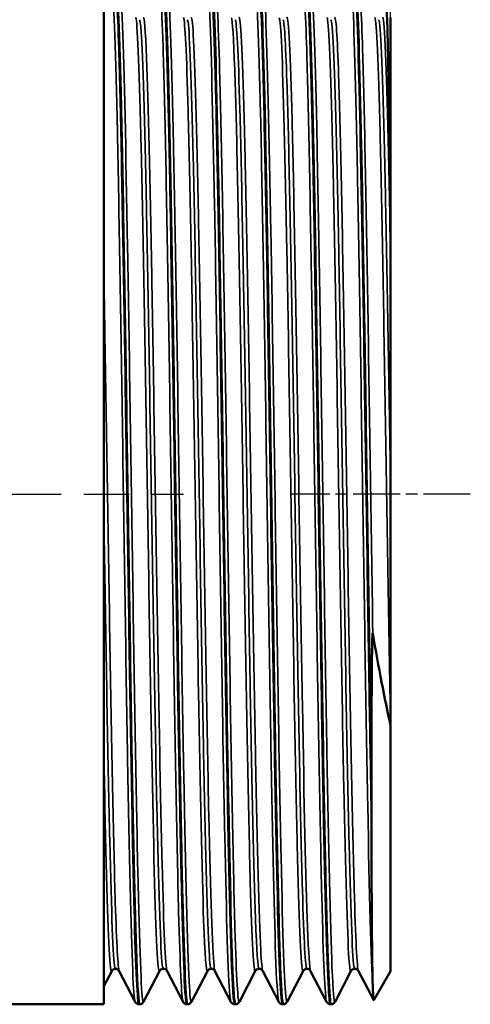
# Model space of a CAD drawing. Header units: millimetres. Extents: x -410 to 1139, y -69 to 356.
# Tile 6 of 18: x 79 to 93, y 118 to 149. Entities that reach past the tile are written whole.
import ezdxf

# ---------------------------------------------------------------- set-up
doc = ezdxf.new("R2010")
doc.units = ezdxf.units.MM
doc.linetypes.add('CHAIN', pattern=[0.7087, 0.4724, -0.0591, 0.1181, -0.0591])
for name, color, linetype, lineweight in [('Видимые тонкие (ГОСТ)', 7, 'Continuous', 35), ('Видимый контур (ГОСТ)', 7, 'Continuous', 50), ('Осевая линия (ГОСТ)', 7, 'Continuous', 25), ('Размер (ГОСТ)', 7, 'Continuous', 25)]:
    doc.layers.add(name, color=color, linetype=linetype, lineweight=lineweight)
doc.styles.add('Обычный текст (ГОСТ)', font='GOST Common Italic.ttf')
doc.dimstyles.new('Обычный (ГОСТ)', dxfattribs={"dimtxt": 3.5, "dimasz": 3.5, "dimexe": 1, "dimexo": 0, "dimgap": 0.5, "dimtad": 1, "dimrnd": 1e-08, "dimtxsty": 'Обычный текст (ГОСТ)', "dimblk": 'Filled-1', "dimcen": 0.09, "dimdle": 15, "dimclrd": 256, "dimclre": 256, "dimclrt": 256, "dimazin": 2, "dimtfac": 0.714286, "dimtdec": 3, "dimtmove": 0, "dimatfit": 3, "dimfxl": 1, "dimtolj": 1, "dimlwd": 25, "dimlwe": 25, "dimarcsym": 0})

# ---------------------------------------------------------------- blocks, each defined once
blk = doc.blocks.new('Filled-1')
at = {"color": 0}
for p, q in [((0, 0), (-1, 0.1429)), ((-1, 0.1429), (-1, -0.1429)), ((-1, 0), (0, 0)), ((-1, -0.1429), (0, 0))]:
    blk.add_line(p, q, dxfattribs=at)
at = {"color": 0, "flags": 128}
blk.add_lwpolyline([(-1, -0.1429), (0, 0), (-1, 0.1429), (-1, -0.1429)], dxfattribs=at)
at = {"color": 0}
blk.add_solid([(-1, -0.1429), (0, 0), (-1, 0.1429), (-1, -0.1429)], dxfattribs=at)
blk = doc.blocks.new('*D9')
at = {"layer": 'Defpoints', "color": 0, "linetype": 'Continuous', "transparency": 16777216}
for p in [(90.524, 161.014), (59.524, 145.696), (90.524, 134.167)]:
    blk.add_point(p, dxfattribs=at)
at = {"layer": 'Размер (ГОСТ)', "linetype": 'Continuous', "lineweight": 25, "transparency": 16777216}
for p, q in [((59.524, 145.696), (59.524, 162.014)), ((90.524, 134.167), (90.524, 162.014)), ((63.024, 161.014), (87.024, 161.014))]:
    blk.add_line(p, q, dxfattribs=at)
at = {"layer": 'Размер (ГОСТ)', "linetype": 'Continuous', "lineweight": 25, "transparency": 16777216, "xscale": 3.5, "yscale": 3.5, "zscale": 3.5, "rotation": 180}
blk.add_blockref('Filled-1', (59.524, 161.014), dxfattribs=at)
at = {"layer": 'Размер (ГОСТ)', "linetype": 'Continuous', "lineweight": 25, "transparency": 16777216, "xscale": 3.5, "yscale": 3.5, "zscale": 3.5}
blk.add_blockref('Filled-1', (90.524, 161.014), dxfattribs=at)
at = {"layer": 'Размер (ГОСТ)', "linetype": 'Continuous', "lineweight": 25, "transparency": 16777216, "insert": (72.796, 165.014), "char_height": 3.5, "attachment_point": 1, "style": 'Обычный текст (ГОСТ)'}
blk.add_mtext('\\A1;31', dxfattribs=at)

msp = doc.modelspace()

# ---------------------------------------------------------------- linework, layer by layer
at = {"layer": 'Видимые тонкие (ГОСТ)'}
for points, knots in [([(82.507, 118.298), (82.481, 118.348), (82.455, 118.674), (82.429, 119.275), (82.376, 120.51), (82.323, 122.896), (82.269, 125.932), (82.216, 128.962), (82.163, 132.621), (82.11, 136.142), (82.056, 139.683), (82.003, 143.061), (81.949, 145.562), (81.896, 148.052), (81.843, 149.657), (81.789, 150.039), (81.778, 150.118), (81.767, 150.145), (81.757, 150.122)], [39.298728, 39.298728, 39.298728, 39.298728, 39.62472, 39.62472, 39.62472, 40.294199, 40.294199, 40.294199, 40.962463, 40.962463, 40.962463, 41.634506, 41.634506, 41.634506, 42.303544, 42.303544, 42.303544, 42.44032, 42.44032, 42.44032, 42.44032]), ([(82.773, 118.292), (82.765, 118.277), (82.758, 118.284), (82.751, 118.316), (82.697, 118.543), (82.643, 120.011), (82.59, 122.409), (82.536, 124.8), (82.483, 128.101), (82.429, 131.615), (82.376, 135.121), (82.323, 138.817), (82.269, 141.925), (82.216, 145.028), (82.163, 147.526), (82.11, 148.896), (82.08, 149.65), (82.051, 150.06), (82.022, 150.117)], [32.957903, 32.957903, 32.957903, 32.957903, 33.050378, 33.050378, 33.050378, 33.72303, 33.72303, 33.72303, 34.39397, 34.39397, 34.39397, 35.06345, 35.06345, 35.06345, 35.731713, 35.731713, 35.731713, 36.099496, 36.099496, 36.099496, 36.099496]), ([(84.009, 118.292), (83.963, 118.387), (83.917, 119.372), (83.871, 121.115), (83.817, 123.146), (83.764, 126.191), (83.71, 129.606), (83.657, 133.017), (83.603, 136.774), (83.55, 140.086), (83.497, 143.393), (83.443, 146.233), (83.39, 148.009), (83.346, 149.468), (83.302, 150.2), (83.258, 150.123)], [33.015542, 33.015542, 33.015542, 33.015542, 33.592297, 33.592297, 33.592297, 34.264354, 34.264354, 34.264354, 34.935567, 34.935567, 34.935567, 35.605997, 35.605997, 35.605997, 36.157135, 36.157135, 36.157135, 36.157135]), ([(84.274, 118.298), (84.249, 118.25), (84.224, 118.458), (84.199, 118.927), (84.143, 119.972), (84.088, 122.309), (84.032, 125.404), (83.978, 128.381), (83.925, 132.036), (83.871, 135.595), (83.817, 139.149), (83.764, 142.582), (83.71, 145.17), (83.657, 147.754), (83.603, 149.477), (83.55, 149.976), (83.541, 150.058), (83.532, 150.107), (83.523, 150.123)], [26.674718, 26.674718, 26.674718, 26.674718, 26.988824, 26.988824, 26.988824, 27.688582, 27.688582, 27.688582, 28.361548, 28.361548, 28.361548, 29.033605, 29.033605, 29.033605, 29.704817, 29.704817, 29.704817, 29.816311, 29.816311, 29.816311, 29.816311]), ([(85.51, 118.293), (85.5, 118.312), (85.489, 118.38), (85.478, 118.496), (85.425, 119.075), (85.371, 120.871), (85.318, 123.505), (85.265, 126.138), (85.211, 129.591), (85.158, 133.139), (85.105, 136.685), (85.051, 140.302), (84.998, 143.23), (84.945, 146.157), (84.891, 148.377), (84.838, 149.424), (84.812, 149.938), (84.786, 150.168), (84.76, 150.117)], [26.732357, 26.732357, 26.732357, 26.732357, 26.867126, 26.867126, 26.867126, 27.537328, 27.537328, 27.537328, 28.207173, 28.207173, 28.207173, 28.876674, 28.876674, 28.876674, 29.545848, 29.545848, 29.545848, 29.87395, 29.87395, 29.87395, 29.87395]), ([(85.776, 118.292), (85.73, 118.211), (85.684, 119.013), (85.638, 120.594), (85.585, 122.441), (85.532, 125.338), (85.478, 128.676), (85.425, 132.012), (85.371, 135.766), (85.318, 139.148), (85.265, 142.528), (85.211, 145.515), (85.158, 147.479), (85.114, 149.113), (85.069, 150.031), (85.025, 150.123)], [20.391533, 20.391533, 20.391533, 20.391533, 20.9658, 20.9658, 20.9658, 21.636376, 21.636376, 21.636376, 22.306579, 22.306579, 22.306579, 22.976423, 22.976423, 22.976423, 23.533125, 23.533125, 23.533125, 23.533125]), ([(87.012, 118.298), (86.983, 118.354), (86.954, 118.752), (86.925, 119.483), (86.872, 120.833), (86.819, 123.312), (86.766, 126.402), (86.711, 129.574), (86.657, 133.368), (86.602, 136.952), (86.548, 140.472), (86.495, 143.765), (86.441, 146.133), (86.388, 148.499), (86.334, 149.926), (86.28, 150.111), (86.274, 150.133), (86.268, 150.137), (86.261, 150.124)], [20.449172, 20.449172, 20.449172, 20.449172, 20.811041, 20.811041, 20.811041, 21.478843, 21.478843, 21.478843, 22.16437, 22.16437, 22.16437, 22.837518, 22.837518, 22.837518, 23.510197, 23.510197, 23.510197, 23.590764, 23.590764, 23.590764, 23.590764]), ([(87.277, 118.293), (87.266, 118.271), (87.255, 118.298), (87.245, 118.375), (87.191, 118.754), (87.138, 120.351), (87.085, 122.833), (87.032, 125.315), (86.979, 128.664), (86.925, 132.18), (86.872, 135.696), (86.819, 139.357), (86.766, 142.397), (86.711, 145.518), (86.657, 147.962), (86.602, 149.193), (86.577, 149.761), (86.552, 150.069), (86.526, 150.117)], [14.108347, 14.108347, 14.108347, 14.108347, 14.244306, 14.244306, 14.244306, 14.912363, 14.912363, 14.912363, 15.580291, 15.580291, 15.580291, 16.248094, 16.248094, 16.248094, 16.933621, 16.933621, 16.933621, 17.24994, 17.24994, 17.24994, 17.24994]), ([(88.513, 118.29), (88.463, 118.391), (88.413, 119.564), (88.363, 121.604), (88.31, 123.774), (88.256, 126.912), (88.203, 130.358), (88.15, 133.803), (88.097, 137.535), (88.043, 140.77), (87.99, 144.004), (87.937, 146.722), (87.884, 148.352), (87.843, 149.586), (87.803, 150.192), (87.763, 150.121)], [14.165987, 14.165987, 14.165987, 14.165987, 14.794727, 14.794727, 14.794727, 15.463793, 15.463793, 15.463793, 16.132703, 16.132703, 16.132703, 16.801462, 16.801462, 16.801462, 17.307579, 17.307579, 17.307579, 17.307579]), ([(88.779, 118.298), (88.747, 118.239), (88.715, 118.598), (88.683, 119.369), (88.63, 120.659), (88.576, 123.091), (88.523, 126.157), (88.47, 129.222), (88.416, 132.899), (88.363, 136.417), (88.31, 139.934), (88.256, 143.269), (88.203, 145.722), (88.15, 148.175), (88.097, 149.73), (88.043, 150.062), (88.038, 150.094), (88.033, 150.115), (88.028, 150.124)], [7.825162, 7.825162, 7.825162, 7.825162, 8.225364, 8.225364, 8.225364, 8.894752, 8.894752, 8.894752, 9.563977, 9.563977, 9.563977, 10.233043, 10.233043, 10.233043, 10.901953, 10.901953, 10.901953, 10.966755, 10.966755, 10.966755, 10.966755]), ([(89.964, 118.743), (89.911, 119.591), (89.857, 121.639), (89.804, 124.454), (89.75, 127.267), (89.697, 130.829), (89.644, 134.389), (89.59, 137.947), (89.537, 141.48), (89.483, 144.243), (89.43, 147.006), (89.377, 148.981), (89.323, 149.753), (89.304, 150.038), (89.284, 150.158), (89.264, 150.118)], [8.094681, 8.094681, 8.094681, 8.094681, 8.765511, 8.765511, 8.765511, 9.436148, 9.436148, 9.436148, 10.106595, 10.106595, 10.106595, 10.776855, 10.776855, 10.776855, 11.024394, 11.024394, 11.024394, 11.024394]), ([(89.964, 129.843), (89.911, 133.267), (89.857, 137.019), (89.804, 140.309), (89.75, 143.597), (89.697, 146.4), (89.644, 148.129), (89.606, 149.361), (89.567, 150.041), (89.529, 150.12)], [2.863931, 2.863931, 2.863931, 2.863931, 3.534762, 3.534762, 3.534762, 4.205398, 4.205398, 4.205398, 4.683569, 4.683569, 4.683569, 4.683569]), ([(83.508, 119.251), (83.456, 119.354), (83.404, 120.555), (83.352, 122.621), (83.298, 124.768), (83.244, 127.833), (83.189, 131.153), (83.135, 134.47), (83.081, 138.02), (83.027, 141.035), (82.973, 144.048), (82.919, 146.507), (82.865, 147.882), (82.829, 148.791), (82.793, 149.221), (82.758, 149.157)], [33.017391, 33.017391, 33.017391, 33.017391, 33.671896, 33.671896, 33.671896, 34.35194, 34.35194, 34.35194, 35.03132, 35.03132, 35.03132, 35.710099, 35.710099, 35.710099, 36.158984, 36.158984, 36.158984, 36.158984]), ([(85.01, 119.254), (85, 119.271), (84.99, 119.326), (84.981, 119.419), (84.926, 119.936), (84.872, 121.632), (84.818, 124.14), (84.764, 126.647), (84.71, 129.948), (84.656, 133.33), (84.602, 136.711), (84.548, 140.15), (84.494, 142.906), (84.44, 145.661), (84.385, 147.714), (84.331, 148.622), (84.307, 149.027), (84.283, 149.204), (84.259, 149.157)], [26.734206, 26.734206, 26.734206, 26.734206, 26.856715, 26.856715, 26.856715, 27.536343, 27.536343, 27.536343, 28.215651, 28.215651, 28.215651, 28.894654, 28.894654, 28.894654, 29.573369, 29.573369, 29.573369, 29.875799, 29.875799, 29.875799, 29.875799]), ([(88.013, 119.259), (87.981, 119.323), (87.949, 119.786), (87.916, 120.633), (87.862, 122.058), (87.808, 124.56), (87.754, 127.599), (87.7, 130.637), (87.646, 134.191), (87.592, 137.495), (87.538, 140.799), (87.484, 143.829), (87.43, 145.932), (87.376, 148.036), (87.322, 149.199), (87.268, 149.171), (87.266, 149.17), (87.264, 149.168), (87.262, 149.164)], [14.167835, 14.167835, 14.167835, 14.167835, 14.571383, 14.571383, 14.571383, 15.250505, 15.250505, 15.250505, 15.929477, 15.929477, 15.929477, 16.608304, 16.608304, 16.608304, 17.286989, 17.286989, 17.286989, 17.309428, 17.309428, 17.309428, 17.309428]), ([(89.514, 119.253), (89.469, 119.347), (89.424, 120.247), (89.379, 121.84), (89.325, 123.751), (89.27, 126.646), (89.216, 129.897), (89.162, 133.147), (89.108, 136.731), (89.054, 139.872), (88.999, 143.013), (88.945, 145.69), (88.891, 147.323), (88.849, 148.603), (88.806, 149.236), (88.764, 149.161)], [7.88465, 7.88465, 7.88465, 7.88465, 8.451911, 8.451911, 8.451911, 9.132556, 9.132556, 9.132556, 9.813016, 9.813016, 9.813016, 10.493294, 10.493294, 10.493294, 11.026243, 11.026243, 11.026243, 11.026243]), ([(90.519, 141.905), (90.464, 144.822), (90.41, 147.111), (90.356, 148.272), (90.326, 148.918), (90.295, 149.213), (90.265, 149.156)], [3.681864, 3.681864, 3.681864, 3.681864, 4.36392, 4.36392, 4.36392, 4.743057, 4.743057, 4.743057, 4.743057]), ([(83.273, 119.259), (83.245, 119.206), (83.217, 119.452), (83.189, 119.999), (83.135, 121.062), (83.081, 123.254), (83.027, 126.103), (82.973, 128.949), (82.919, 132.431), (82.865, 135.797), (82.809, 139.277), (82.753, 142.608), (82.697, 145.026), (82.643, 147.378), (82.588, 148.851), (82.534, 149.124), (82.53, 149.143), (82.526, 149.157), (82.522, 149.164)], [32.956055, 32.956055, 32.956055, 32.956055, 33.305781, 33.305781, 33.305781, 33.985161, 33.985161, 33.985161, 34.66394, 34.66394, 34.66394, 35.365604, 35.365604, 35.365604, 36.048195, 36.048195, 36.048195, 36.097647, 36.097647, 36.097647, 36.097647]), ([(83.391, 119.325), (83.377, 119.323), (83.363, 119.398), (83.348, 119.552), (83.294, 120.147), (83.24, 121.914), (83.186, 124.47), (83.132, 127.023), (83.077, 130.346), (83.023, 133.72), (82.969, 137.091), (82.915, 140.489), (82.861, 143.181), (82.805, 145.951), (82.749, 147.95), (82.694, 148.722), (82.676, 148.97), (82.658, 149.091), (82.64, 149.089)], [32.986723, 32.986723, 32.986723, 32.986723, 33.163638, 33.163638, 33.163638, 33.844532, 33.844532, 33.844532, 34.52476, 34.52476, 34.52476, 35.204389, 35.204389, 35.204389, 35.903882, 35.903882, 35.903882, 36.128316, 36.128316, 36.128316, 36.128316]), ([(84.775, 119.256), (84.735, 119.186), (84.695, 119.726), (84.656, 120.839), (84.602, 122.361), (84.548, 124.942), (84.494, 128.026), (84.44, 131.109), (84.385, 134.674), (84.331, 137.952), (84.277, 141.228), (84.223, 144.195), (84.169, 146.215), (84.121, 148.027), (84.072, 149.063), (84.024, 149.163)], [26.672869, 26.672869, 26.672869, 26.672869, 27.169492, 27.169492, 27.169492, 27.848495, 27.848495, 27.848495, 28.52721, 28.52721, 28.52721, 29.205651, 29.205651, 29.205651, 29.814462, 29.814462, 29.814462, 29.814462]), ([(84.892, 119.328), (84.867, 119.327), (84.841, 119.574), (84.816, 120.068), (84.762, 121.125), (84.708, 123.309), (84.654, 126.147), (84.599, 128.983), (84.545, 132.454), (84.491, 135.808), (84.437, 139.161), (84.383, 142.375), (84.329, 144.755), (84.275, 147.134), (84.22, 148.664), (84.166, 149.015), (84.158, 149.069), (84.15, 149.095), (84.141, 149.093)], [26.703538, 26.703538, 26.703538, 26.703538, 27.022007, 27.022007, 27.022007, 27.702174, 27.702174, 27.702174, 28.382036, 28.382036, 28.382036, 29.061609, 29.061609, 29.061609, 29.740909, 29.740909, 29.740909, 29.84513, 29.84513, 29.84513, 29.84513]), ([(86.276, 119.251), (86.224, 119.154), (86.172, 120.151), (86.12, 122.051), (86.066, 124.035), (86.011, 126.991), (85.957, 130.274), (85.903, 133.556), (85.848, 137.142), (85.794, 140.253), (85.74, 143.363), (85.685, 145.976), (85.631, 147.526), (85.596, 148.533), (85.561, 149.086), (85.525, 149.158)], [20.389684, 20.389684, 20.389684, 20.389684, 21.042842, 21.042842, 21.042842, 21.725163, 21.725163, 21.725163, 22.407051, 22.407051, 22.407051, 23.088521, 23.088521, 23.088521, 23.531277, 23.531277, 23.531277, 23.531277]), ([(86.394, 119.326), (86.357, 119.331), (86.32, 119.863), (86.283, 120.892), (86.228, 122.41), (86.174, 124.998), (86.12, 128.091), (86.065, 131.182), (86.011, 134.756), (85.956, 138.032), (85.902, 141.307), (85.847, 144.262), (85.793, 146.253), (85.743, 148.085), (85.693, 149.09), (85.643, 149.095)], [20.420352, 20.420352, 20.420352, 20.420352, 20.884122, 20.884122, 20.884122, 21.567761, 21.567761, 21.567761, 22.250948, 22.250948, 22.250948, 22.933701, 22.933701, 22.933701, 23.561945, 23.561945, 23.561945, 23.561945]), ([(86.511, 119.259), (86.49, 119.299), (86.468, 119.52), (86.446, 119.924), (86.392, 120.94), (86.338, 123.104), (86.283, 125.946), (86.229, 128.785), (86.174, 132.28), (86.12, 135.67), (86.066, 139.057), (86.011, 142.314), (85.957, 144.733), (85.903, 147.151), (85.848, 148.714), (85.794, 149.083), (85.783, 149.159), (85.772, 149.184), (85.761, 149.161)], [20.451021, 20.451021, 20.451021, 20.451021, 20.722991, 20.722991, 20.722991, 21.40623, 21.40623, 21.40623, 22.089001, 22.089001, 22.089001, 22.771322, 22.771322, 22.771322, 23.45321, 23.45321, 23.45321, 23.592613, 23.592613, 23.592613, 23.592613]), ([(87.778, 119.253), (87.77, 119.237), (87.762, 119.245), (87.754, 119.278), (87.7, 119.505), (87.646, 120.921), (87.592, 123.22), (87.538, 125.518), (87.484, 128.683), (87.43, 132.033), (87.376, 135.383), (87.322, 138.894), (87.268, 141.809), (87.213, 144.725), (87.159, 147.025), (87.105, 148.216), (87.079, 148.792), (87.053, 149.106), (87.027, 149.156)], [14.106499, 14.106499, 14.106499, 14.106499, 14.204346, 14.204346, 14.204346, 14.883318, 14.883318, 14.883318, 15.562145, 15.562145, 15.562145, 16.24083, 16.24083, 16.24083, 16.919378, 16.919378, 16.919378, 17.248091, 17.248091, 17.248091, 17.248091]), ([(87.895, 119.322), (87.849, 119.328), (87.802, 120.193), (87.755, 121.796), (87.701, 123.66), (87.647, 126.508), (87.593, 129.725), (87.539, 132.942), (87.485, 136.505), (87.431, 139.645), (87.376, 142.784), (87.322, 145.479), (87.268, 147.147), (87.227, 148.417), (87.186, 149.085), (87.144, 149.091)], [14.137167, 14.137167, 14.137167, 14.137167, 14.722291, 14.722291, 14.722291, 15.402127, 15.402127, 15.402127, 16.081818, 16.081818, 16.081818, 16.761367, 16.761367, 16.761367, 17.27876, 17.27876, 17.27876, 17.27876]), ([(89.279, 119.258), (89.258, 119.216), (89.237, 119.344), (89.216, 119.646), (89.162, 120.428), (89.108, 122.372), (89.054, 125.058), (88.999, 127.743), (88.945, 131.15), (88.891, 134.542), (88.837, 137.934), (88.783, 141.287), (88.728, 143.876), (88.674, 146.464), (88.62, 148.272), (88.566, 148.907), (88.553, 149.054), (88.541, 149.138), (88.528, 149.16)], [7.823313, 7.823313, 7.823313, 7.823313, 8.086397, 8.086397, 8.086397, 8.766857, 8.766857, 8.766857, 9.447135, 9.447135, 9.447135, 10.127237, 10.127237, 10.127237, 10.807165, 10.807165, 10.807165, 10.964906, 10.964906, 10.964906, 10.964906]), ([(89.397, 119.321), (89.392, 119.32), (89.387, 119.329), (89.382, 119.348), (89.328, 119.554), (89.274, 120.952), (89.219, 123.239), (89.165, 125.525), (89.111, 128.684), (89.056, 132.028), (89.002, 135.372), (88.948, 138.879), (88.894, 141.789), (88.839, 144.697), (88.785, 146.988), (88.731, 148.164), (88.703, 148.779), (88.674, 149.087), (88.646, 149.087)], [7.853982, 7.853982, 7.853982, 7.853982, 7.915028, 7.915028, 7.915028, 8.596543, 8.596543, 8.596543, 9.277871, 9.277871, 9.277871, 9.959018, 9.959018, 9.959018, 10.639987, 10.639987, 10.639987, 10.995574, 10.995574, 10.995574, 10.995574]), ([(90.519, 126.957), (90.464, 129.932), (90.41, 133.481), (90.356, 136.83), (90.301, 140.179), (90.247, 143.304), (90.193, 145.529), (90.139, 147.752), (90.084, 149.058), (90.03, 149.164), (90.03, 149.164), (90.03, 149.164), (90.03, 149.165)], [2.635705, 2.635705, 2.635705, 2.635705, 3.317761, 3.317761, 3.317761, 3.999604, 3.999604, 3.999604, 4.681236, 4.681236, 4.681236, 4.681721, 4.681721, 4.681721, 4.681721]), ([(90.524, 134.167), (90.469, 137.557), (90.415, 140.937), (90.36, 143.572), (90.306, 146.206), (90.252, 148.076), (90.197, 148.775), (90.181, 148.988), (90.164, 149.092), (90.147, 149.09)], [3.138881, 3.138881, 3.138881, 3.138881, 3.821811, 3.821811, 3.821811, 4.504526, 4.504526, 4.504526, 4.712389, 4.712389, 4.712389, 4.712389]), ([(82.007, 119.255), (81.966, 119.34), (81.925, 120.08), (81.884, 121.408), (81.83, 123.161), (81.776, 125.926), (81.722, 129.108), (81.668, 132.292), (81.614, 135.872), (81.56, 139.075), (81.548, 139.789), (81.536, 140.485), (81.524, 141.154)], [39.300576, 39.300576, 39.300576, 39.300576, 39.814364, 39.814364, 39.814364, 40.492933, 40.492933, 40.492933, 41.172015, 41.172015, 41.172015, 41.323411, 41.323411, 41.323411, 41.323411]), ([(81.889, 119.321), (81.883, 119.32), (81.877, 119.333), (81.872, 119.361), (81.817, 119.61), (81.763, 121.042), (81.709, 123.349), (81.655, 125.656), (81.601, 128.821), (81.547, 132.162), (81.539, 132.641), (81.531, 133.123), (81.524, 133.607)], [39.269908, 39.269908, 39.269908, 39.269908, 39.344, 39.344, 39.344, 40.023265, 40.023265, 40.023265, 40.702844, 40.702844, 40.702844, 40.800332, 40.800332, 40.800332, 40.800332]), ([(81.772, 119.257), (81.755, 119.223), (81.738, 119.295), (81.722, 119.477), (81.668, 120.073), (81.614, 121.841), (81.56, 124.399), (81.548, 124.969), (81.536, 125.577), (81.524, 126.215)], [39.23924, 39.23924, 39.23924, 39.23924, 39.446774, 39.446774, 39.446774, 40.125856, 40.125856, 40.125856, 40.277252, 40.277252, 40.277252, 40.277252])]:
    msp.add_open_spline(points, degree=3, knots=knots, dxfattribs=at)
at = {"layer": 'Видимый контур (ГОСТ)'}
for p, q in [((81.524, 150.208), (81.524, 118.208)), ((90.524, 141.39), (90.524, 149.163)), ((90.524, 141.39), (90.524, 134.167)), ((90.524, 134.167), (90.524, 126.954)), ((90.524, 119.252), (90.524, 126.954)), ((89.921, 125.319), (89.921, 124.486)), ((81.772, 119.251), (81.524, 118.775)), ((82.507, 118.29), (82.007, 119.251)), ((83.273, 119.251), (82.773, 118.29)), ((84.009, 118.29), (83.508, 119.251)), ((84.775, 119.251), (84.274, 118.29)), ((85.51, 118.29), (85.01, 119.251)), ((86.276, 119.251), (85.776, 118.29)), ((87.012, 118.29), (86.511, 119.251)), ((87.778, 119.251), (87.277, 118.29)), ((88.513, 118.29), (88.013, 119.251)), ((89.279, 119.251), (88.779, 118.29)), ((89.991, 118.336), (89.514, 119.251)), ((90.524, 119.252), (89.994, 118.336)), ((78.524, 118.208), (81.524, 118.208)), ((82.632, 118.208), (82.648, 118.208)), ((84.134, 118.208), (84.149, 118.208)), ((85.635, 118.208), (85.651, 118.208)), ((87.137, 118.208), (87.152, 118.208)), ((88.638, 118.208), (88.654, 118.208))]:
    msp.add_line(p, q, dxfattribs=at)
for points, knots in [([(81.881, 150.203), (81.922, 150.199), (81.963, 149.499), (82.004, 148.164), (82.057, 146.418), (82.11, 143.599), (82.164, 140.297), (82.217, 136.997), (82.27, 133.236), (82.324, 129.805), (82.377, 126.374), (82.43, 123.295), (82.483, 121.213), (82.533, 119.275), (82.583, 118.213), (82.632, 118.208)], [-42.412232, -42.412232, -42.412232, -42.412232, -41.90056, -41.90056, -41.90056, -41.231143, -41.231143, -41.231143, -40.561906, -40.561906, -40.561906, -39.892847, -39.892847, -39.892847, -39.269908, -39.269908, -39.269908, -39.269908]), ([(82.648, 118.215), (82.614, 118.217), (82.579, 118.703), (82.545, 119.655), (82.492, 121.139), (82.439, 123.745), (82.385, 126.926), (82.332, 130.1), (82.279, 133.825), (82.225, 137.321), (82.172, 140.811), (82.119, 144.051), (82.066, 146.364), (82.013, 148.689), (81.959, 150.063), (81.906, 150.197), (81.903, 150.204), (81.9, 150.208), (81.897, 150.207)], [32.985991, 32.985991, 32.985991, 32.985991, 33.415298, 33.415298, 33.415298, 34.085014, 34.085014, 34.085014, 34.75334, 34.75334, 34.75334, 35.42052, 35.42052, 35.42052, 36.090852, 36.090852, 36.090852, 36.128316, 36.128316, 36.128316, 36.128316]), ([(83.383, 150.201), (83.403, 150.204), (83.422, 150.046), (83.442, 149.725), (83.495, 148.856), (83.548, 146.796), (83.602, 143.974), (83.655, 141.153), (83.708, 137.589), (83.761, 134.028), (83.814, 130.467), (83.868, 126.932), (83.921, 124.161), (83.974, 121.39), (84.027, 119.401), (84.08, 118.609), (84.098, 118.343), (84.116, 118.212), (84.134, 118.214)], [-36.129047, -36.129047, -36.129047, -36.129047, -35.881991, -35.881991, -35.881991, -35.214063, -35.214063, -35.214063, -34.546281, -34.546281, -34.546281, -33.878643, -33.878643, -33.878643, -33.211143, -33.211143, -33.211143, -32.986723, -32.986723, -32.986723, -32.986723]), ([(84.149, 118.208), (84.097, 118.209), (84.044, 119.408), (83.991, 121.57), (83.938, 123.767), (83.884, 126.943), (83.831, 130.425), (83.777, 133.902), (83.724, 137.662), (83.67, 140.912), (83.615, 144.288), (83.559, 147.088), (83.504, 148.676), (83.469, 149.68), (83.434, 150.197), (83.398, 150.201)], [26.702806, 26.702806, 26.702806, 26.702806, 27.363715, 27.363715, 27.363715, 28.035649, 28.035649, 28.035649, 28.706693, 28.706693, 28.706693, 29.40392, 29.40392, 29.40392, 29.84513, 29.84513, 29.84513, 29.84513]), ([(84.884, 150.208), (84.886, 150.208), (84.887, 150.207), (84.888, 150.206), (84.942, 150.148), (84.996, 148.842), (85.049, 146.565), (85.103, 144.289), (85.156, 141.057), (85.21, 137.554), (85.263, 134.053), (85.317, 130.303), (85.37, 127.096), (85.423, 123.891), (85.477, 121.249), (85.53, 119.727), (85.565, 118.731), (85.6, 118.219), (85.635, 118.215)], [-29.845862, -29.845862, -29.845862, -29.845862, -29.828998, -29.828998, -29.828998, -29.156784, -29.156784, -29.156784, -28.485033, -28.485033, -28.485033, -27.813729, -27.813729, -27.813729, -27.142855, -27.142855, -27.142855, -26.703538, -26.703538, -26.703538, -26.703538]), ([(85.651, 118.215), (85.632, 118.212), (85.612, 118.361), (85.593, 118.666), (85.54, 119.514), (85.487, 121.563), (85.433, 124.381), (85.38, 127.198), (85.327, 130.766), (85.273, 134.335), (85.22, 137.903), (85.167, 141.449), (85.113, 144.23), (85.06, 147.01), (85.007, 149.007), (84.954, 149.804), (84.936, 150.072), (84.918, 150.203), (84.9, 150.201)], [20.419621, 20.419621, 20.419621, 20.419621, 20.66015, 20.66015, 20.66015, 21.329826, 21.329826, 21.329826, 21.999133, 21.999133, 21.999133, 22.668086, 22.668086, 22.668086, 23.336703, 23.336703, 23.336703, 23.561945, 23.561945, 23.561945, 23.561945]), ([(86.386, 150.201), (86.421, 150.199), (86.456, 149.694), (86.49, 148.71), (86.544, 147.204), (86.597, 144.585), (86.65, 141.402), (86.703, 138.22), (86.756, 134.494), (86.81, 131.003), (86.863, 127.514), (86.916, 124.283), (86.969, 121.985), (87.022, 119.688), (87.076, 118.338), (87.129, 118.217), (87.131, 118.211), (87.134, 118.208), (87.137, 118.208)], [-23.562677, -23.562677, -23.562677, -23.562677, -23.125786, -23.125786, -23.125786, -22.457492, -22.457492, -22.457492, -21.789506, -21.789506, -21.789506, -21.121812, -21.121812, -21.121812, -20.454395, -20.454395, -20.454395, -20.420352, -20.420352, -20.420352, -20.420352]), ([(87.152, 118.214), (87.116, 118.217), (87.081, 118.752), (87.045, 119.792), (86.992, 121.336), (86.939, 123.982), (86.885, 127.178), (86.83, 130.537), (86.774, 134.481), (86.718, 138.108), (86.664, 141.622), (86.61, 144.812), (86.556, 146.991), (86.504, 149.06), (86.453, 150.205), (86.401, 150.208)], [14.136435, 14.136435, 14.136435, 14.136435, 14.585942, 14.585942, 14.585942, 15.253047, 15.253047, 15.253047, 15.954225, 15.954225, 15.954225, 16.633491, 16.633491, 16.633491, 17.27876, 17.27876, 17.27876, 17.27876]), ([(87.887, 150.2), (87.905, 150.204), (87.923, 150.079), (87.94, 149.821), (87.994, 149.042), (88.047, 147.057), (88.1, 144.283), (88.153, 141.513), (88.207, 137.973), (88.26, 134.407), (88.313, 130.844), (88.366, 127.278), (88.42, 124.453), (88.473, 121.631), (88.526, 119.569), (88.579, 118.696), (88.599, 118.372), (88.619, 118.213), (88.638, 118.215)], [-17.279491, -17.279491, -17.279491, -17.279491, -17.058568, -17.058568, -17.058568, -16.389146, -16.389146, -16.389146, -15.720425, -15.720425, -15.720425, -15.052343, -15.052343, -15.052343, -14.38484, -14.38484, -14.38484, -14.137167, -14.137167, -14.137167, -14.137167]), ([(88.654, 118.208), (88.649, 118.208), (88.645, 118.215), (88.641, 118.23), (88.588, 118.42), (88.534, 119.842), (88.481, 122.198), (88.428, 124.553), (88.375, 127.827), (88.321, 131.334), (88.268, 134.84), (88.215, 138.556), (88.162, 141.704), (88.109, 144.852), (88.055, 147.412), (88.002, 148.849), (87.969, 149.742), (87.936, 150.197), (87.903, 150.2)], [7.85325, 7.85325, 7.85325, 7.85325, 7.907245, 7.907245, 7.907245, 8.575797, 8.575797, 8.575797, 9.244187, 9.244187, 9.244187, 9.91242, 9.91242, 9.91242, 10.580498, 10.580498, 10.580498, 10.995574, 10.995574, 10.995574, 10.995574]), ([(89.389, 150.207), (89.439, 150.205), (89.488, 149.14), (89.538, 147.193), (89.591, 145.113), (89.645, 142.041), (89.698, 138.618), (89.751, 135.19), (89.804, 131.434), (89.857, 128.135), (89.879, 126.834), (89.9, 125.603), (89.921, 124.486)], [-10.996306, -10.996306, -10.996306, -10.996306, -10.371637, -10.371637, -10.371637, -9.704035, -9.704035, -9.704035, -9.035471, -9.035471, -9.035471, -8.77176, -8.77176, -8.77176, -8.77176]), ([(89.921, 125.319), (89.867, 128.29), (89.814, 131.94), (89.76, 135.501), (89.707, 139.062), (89.654, 142.511), (89.6, 145.123), (89.547, 147.734), (89.494, 149.492), (89.44, 150.027), (89.428, 150.147), (89.416, 150.206), (89.404, 150.204)], [2.552554, 2.552554, 2.552554, 2.552554, 3.222536, 3.222536, 3.222536, 3.892326, 3.892326, 3.892326, 4.561928, 4.561928, 4.561928, 4.712389, 4.712389, 4.712389, 4.712389]), ([(90.519, 141.905), (90.508, 143.029), (90.497, 144.063), (90.475, 145.904), (90.464, 146.702), (90.437, 148.345), (90.421, 148.989), (90.398, 149.362), (90.392, 149.408), (90.385, 149.396)], [-6.84071, -6.84071, -6.84071, -6.84071, -6.450383, -6.450383, -6.0586, -6.0586, -5.467331, -5.467331, -5.235556, -5.235556, -5.235556, -5.235556]), ([(89.921, 125.319), (89.921, 127.137), (89.932, 128.692), (89.944, 129.509), (89.949, 129.716), (89.956, 129.816), (89.957, 129.832), (89.959, 129.844), (89.959, 129.846), (89.96, 129.849), (89.96, 129.85), (89.96, 129.85), (89.961, 129.851), (89.961, 129.851), (89.961, 129.851), (89.961, 129.851), (89.961, 129.851), (89.962, 129.851), (89.962, 129.851), (89.962, 129.851), (89.962, 129.85), (89.963, 129.848), (89.964, 129.846), (89.964, 129.843)], [-0.09714211, -0.09714211, -0.09714211, -0.09714211, -0.03731804, -0.03731804, -0.00742854, -0.00742854, -0.00326105, -0.00326105, -0.00230697, -0.00230697, -0.00197123, -0.00197123, -0.00180351, -0.00180351, -0.00168247, -0.00168247, -0.00155796, -0.00155796, -0.00138304, -0.00138304, -0.00108111, -0.00108111, 0, 0, 0, 0]), ([(89.964, 129.843), (90.055, 129.311), (90.148, 128.799), (90.333, 127.836), (90.425, 127.383), (90.519, 126.957)], [-0.3695881, -0.3695881, -0.3695881, -0.3695881, -0.1821801, -0.1821801, 0, 0, 0, 0]), ([(90.519, 126.957), (90.519, 126.954), (90.52, 126.952), (90.521, 126.951), (90.521, 126.951), (90.521, 126.95), (90.521, 126.95), (90.522, 126.95), (90.522, 126.951), (90.522, 126.951), (90.522, 126.951), (90.522, 126.951), (90.523, 126.952), (90.523, 126.953), (90.523, 126.954), (90.524, 126.954)], [-0.84893793, -0.84893793, -0.84893793, -0.84893793, -0.83526753, -0.83526753, -0.83122172, -0.83122172, -0.82906071, -0.82906071, -0.82738708, -0.82738708, -0.82557646, -0.82557646, -0.82287573, -0.82287573, -0.81821795, -0.81821795, -0.81821795, -0.81821795]), ([(89.964, 118.743), (89.95, 119.143), (89.94, 119.841), (89.926, 121.786), (89.921, 123.034), (89.921, 124.486)], [-1.08365, -1.08365, -1.08365, -1.08365, -0.54896, -0.54896, 0, 0, 0, 0]), ([(81.889, 119.32), (81.86, 119.32), (81.831, 119.309), (81.797, 119.286), (81.788, 119.276), (81.777, 119.26), (81.774, 119.255), (81.772, 119.251)], [0, 0, 0, 0, 0.01792282, 0.01792282, 0.03364234, 0.03364234, 0.04845724, 0.04845724, 0.04845724, 0.04845724]), ([(82.007, 119.251), (82.004, 119.257), (81.998, 119.268), (81.975, 119.29), (81.963, 119.299), (81.931, 119.314), (81.91, 119.32), (81.889, 119.32)], [0, 0, 0, 0, 0.02345095, 0.02345095, 0.03573497, 0.03573497, 0.04847814, 0.04847814, 0.04847814, 0.04847814]), ([(83.391, 119.32), (83.361, 119.32), (83.333, 119.309), (83.299, 119.286), (83.29, 119.276), (83.278, 119.26), (83.275, 119.255), (83.273, 119.251)], [0, 0, 0, 0, 0.01792282, 0.01792282, 0.03364234, 0.03364234, 0.04845724, 0.04845724, 0.04845724, 0.04845724]), ([(83.508, 119.251), (83.505, 119.257), (83.5, 119.268), (83.476, 119.29), (83.465, 119.299), (83.433, 119.314), (83.412, 119.32), (83.391, 119.32)], [0, 0, 0, 0, 0.02345095, 0.02345095, 0.03573497, 0.03573497, 0.04847814, 0.04847814, 0.04847814, 0.04847814]), ([(84.892, 119.32), (84.863, 119.32), (84.834, 119.309), (84.8, 119.286), (84.791, 119.276), (84.78, 119.26), (84.777, 119.255), (84.775, 119.251)], [0, 0, 0, 0, 0.01792282, 0.01792282, 0.03364234, 0.03364234, 0.04845724, 0.04845724, 0.04845724, 0.04845724]), ([(85.01, 119.251), (85.007, 119.257), (85.001, 119.268), (84.978, 119.29), (84.966, 119.299), (84.934, 119.314), (84.913, 119.32), (84.892, 119.32)], [0, 0, 0, 0, 0.02345095, 0.02345095, 0.03573497, 0.03573497, 0.04847814, 0.04847814, 0.04847814, 0.04847814]), ([(86.394, 119.32), (86.364, 119.32), (86.336, 119.309), (86.302, 119.286), (86.293, 119.276), (86.281, 119.26), (86.278, 119.255), (86.276, 119.251)], [0, 0, 0, 0, 0.01792282, 0.01792282, 0.03364234, 0.03364234, 0.04845724, 0.04845724, 0.04845724, 0.04845724]), ([(86.511, 119.251), (86.508, 119.257), (86.503, 119.268), (86.479, 119.29), (86.468, 119.299), (86.436, 119.314), (86.415, 119.32), (86.394, 119.32)], [0, 0, 0, 0, 0.02345095, 0.02345095, 0.03573497, 0.03573497, 0.04847814, 0.04847814, 0.04847814, 0.04847814]), ([(87.895, 119.32), (87.866, 119.32), (87.837, 119.309), (87.803, 119.286), (87.794, 119.276), (87.783, 119.26), (87.78, 119.255), (87.778, 119.251)], [0, 0, 0, 0, 0.01792282, 0.01792282, 0.03364234, 0.03364234, 0.04845724, 0.04845724, 0.04845724, 0.04845724]), ([(88.013, 119.251), (88.01, 119.257), (88.004, 119.268), (87.981, 119.29), (87.969, 119.299), (87.937, 119.314), (87.916, 119.32), (87.895, 119.32)], [0, 0, 0, 0, 0.02345095, 0.02345095, 0.03573497, 0.03573497, 0.04847814, 0.04847814, 0.04847814, 0.04847814]), ([(89.397, 119.32), (89.367, 119.32), (89.339, 119.309), (89.305, 119.286), (89.296, 119.276), (89.284, 119.26), (89.281, 119.255), (89.279, 119.251)], [0, 0, 0, 0, 0.01792282, 0.01792282, 0.03364234, 0.03364234, 0.04845724, 0.04845724, 0.04845724, 0.04845724]), ([(89.514, 119.251), (89.511, 119.257), (89.506, 119.268), (89.482, 119.29), (89.471, 119.299), (89.439, 119.314), (89.418, 119.32), (89.397, 119.32)], [0, 0, 0, 0, 0.02345095, 0.02345095, 0.03573497, 0.03573497, 0.04847814, 0.04847814, 0.04847814, 0.04847814]), ([(82.632, 118.208), (82.602, 118.209), (82.574, 118.221), (82.549, 118.239), (82.543, 118.244), (82.523, 118.263), (82.516, 118.275), (82.509, 118.286), (82.508, 118.288), (82.507, 118.29)], [0, 0, 0, 0, 0.01745732, 0.01745732, 0.02404513, 0.02404513, 0.04387185, 0.04387185, 0.04767654, 0.04767654, 0.04767654, 0.04767654]), ([(82.773, 118.29), (82.767, 118.279), (82.76, 118.266), (82.734, 118.241), (82.722, 118.231), (82.69, 118.215), (82.669, 118.209), (82.648, 118.208)], [0, 0, 0, 0, 0.0231608, 0.0231608, 0.03521578, 0.03521578, 0.04769685, 0.04769685, 0.04769685, 0.04769685]), ([(84.134, 118.208), (84.104, 118.209), (84.076, 118.221), (84.051, 118.239), (84.045, 118.244), (84.025, 118.263), (84.017, 118.275), (84.011, 118.286), (84.01, 118.288), (84.009, 118.29)], [0, 0, 0, 0, 0.01745732, 0.01745732, 0.02404513, 0.02404513, 0.04387185, 0.04387185, 0.04767654, 0.04767654, 0.04767654, 0.04767654]), ([(84.274, 118.29), (84.269, 118.279), (84.261, 118.266), (84.235, 118.241), (84.223, 118.231), (84.191, 118.215), (84.171, 118.209), (84.149, 118.208)], [0, 0, 0, 0, 0.0231608, 0.0231608, 0.03521578, 0.03521578, 0.04769685, 0.04769685, 0.04769685, 0.04769685]), ([(85.635, 118.208), (85.605, 118.209), (85.577, 118.221), (85.552, 118.239), (85.546, 118.244), (85.526, 118.263), (85.519, 118.275), (85.512, 118.286), (85.511, 118.288), (85.51, 118.29)], [0, 0, 0, 0, 0.01745732, 0.01745732, 0.02404513, 0.02404513, 0.04387185, 0.04387185, 0.04767654, 0.04767654, 0.04767654, 0.04767654]), ([(85.776, 118.29), (85.77, 118.279), (85.763, 118.266), (85.737, 118.241), (85.725, 118.231), (85.693, 118.215), (85.672, 118.209), (85.651, 118.208)], [0, 0, 0, 0, 0.0231608, 0.0231608, 0.03521578, 0.03521578, 0.04769685, 0.04769685, 0.04769685, 0.04769685]), ([(87.137, 118.208), (87.107, 118.209), (87.079, 118.221), (87.054, 118.239), (87.048, 118.244), (87.028, 118.263), (87.02, 118.275), (87.014, 118.286), (87.013, 118.288), (87.012, 118.29)], [0, 0, 0, 0, 0.01745732, 0.01745732, 0.02404513, 0.02404513, 0.04387185, 0.04387185, 0.04767654, 0.04767654, 0.04767654, 0.04767654]), ([(87.277, 118.29), (87.272, 118.279), (87.264, 118.266), (87.238, 118.241), (87.226, 118.231), (87.194, 118.215), (87.174, 118.209), (87.152, 118.208)], [0, 0, 0, 0, 0.0231608, 0.0231608, 0.03521578, 0.03521578, 0.04769685, 0.04769685, 0.04769685, 0.04769685]), ([(88.638, 118.208), (88.608, 118.209), (88.58, 118.221), (88.555, 118.239), (88.549, 118.244), (88.529, 118.263), (88.522, 118.275), (88.515, 118.286), (88.514, 118.288), (88.513, 118.29)], [0, 0, 0, 0, 0.01745732, 0.01745732, 0.02404513, 0.02404513, 0.04387185, 0.04387185, 0.04767654, 0.04767654, 0.04767654, 0.04767654]), ([(88.779, 118.29), (88.773, 118.279), (88.766, 118.266), (88.74, 118.241), (88.728, 118.231), (88.696, 118.215), (88.675, 118.209), (88.654, 118.208)], [0, 0, 0, 0, 0.0231608, 0.0231608, 0.03521578, 0.03521578, 0.04769685, 0.04769685, 0.04769685, 0.04769685])]:
    msp.add_open_spline(points, degree=3, knots=knots, dxfattribs=at)
for points in [[(90.524, 141.39), (90.522, 141.563), (90.52, 141.735), (90.519, 141.905)], [(89.994, 118.336), (89.984, 118.318), (89.974, 118.454), (89.964, 118.743)]]:
    msp.add_open_spline(points, degree=3, dxfattribs=at)
at = {"layer": 'Осевая линия (ГОСТ)', "linetype": 'CHAIN', "ltscale": 11.993792}
msp.add_line((66.024, 134.208), (84.024, 134.208), dxfattribs=at)
at = {"layer": 'Осевая линия (ГОСТ)', "linetype": 'CHAIN', "ltscale": 3.112503}
msp.add_line((93.024, 134.208), (87.421, 134.208), dxfattribs=at)

# ---------------------------------------------------------------- dimensions: what is measured, and where the dimension line sits
at = {"layer": 'Размер (ГОСТ)', "linetype": 'Continuous', "lineweight": 25}
dim = msp.add_linear_dim(base=(90.524, 161.014), p1=(59.524, 145.696), p2=(90.524, 134.167), angle=180, dimstyle='Обычный (ГОСТ)', override={"dimgap": 0.5, "dimdec": 2, "dimtol": 0, "dimlim": 0, "dimtp": 0, "dimtm": 0, "dimtdec": 3, "dimtofl": 0, "dimatfit": 1}, dxfattribs=at)
dim.commit()
dim.dimension.update_dxf_attribs({"geometry": '*D9', "text_midpoint": (75.024, 161.014), "dimtype": 160})

doc.saveas('drawing.dxf')
